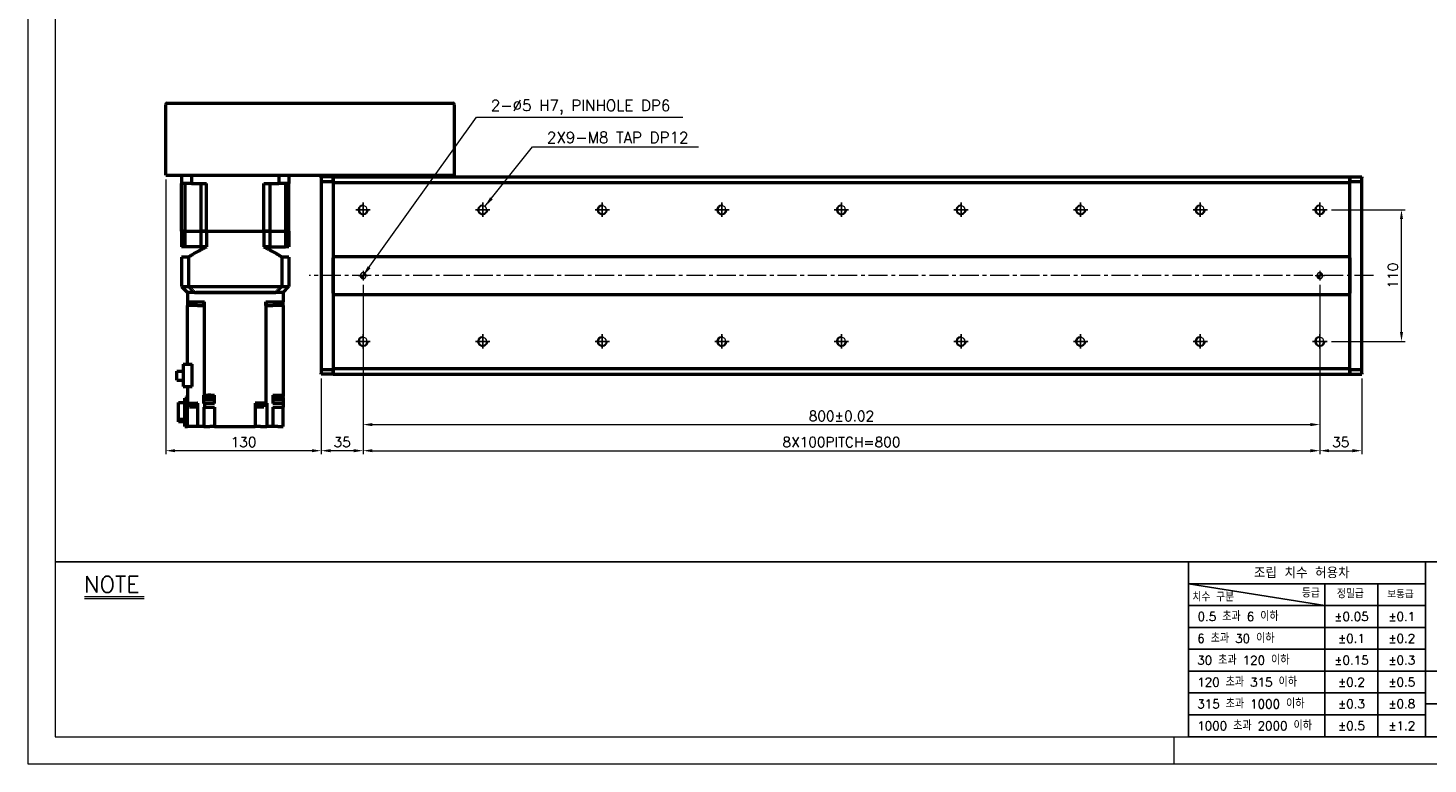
# Model space of a CAD drawing. Header units: millimetres. Extents: x 46891 to 50463, y 6223 to 9884.
# Tile 1 of 5: x 48547 to 49717, y 8529 to 9144. Entities that reach past the tile are written whole.
import ezdxf

# ---------------------------------------------------------------- set-up
doc = ezdxf.new("R2010")
doc.units = ezdxf.units.MM
doc.header["$LTSCALE"] = 0.5
doc.linetypes.add('CENTER', pattern=[50.8, 31.75, -6.35, 6.35, -6.35])
doc.layers.get('0').update_dxf_attribs({"lineweight": 20})
for name, color, linetype, lineweight in [('1', 1, 'CENTER', 13), ('4', 4, 'Continuous', 13), ('외형선(ISO)', 7, 'Continuous', 50)]:
    doc.layers.add(name, color=color, linetype=linetype, lineweight=lineweight)
for name, color, linetype in [('3', 3, 'Continuous'), ('C', 1, 'CENTER'), ('DIM', 4, 'Continuous')]:
    doc.layers.add(name, color=color, linetype=linetype)
doc.styles.add('DSR TEXT', font='romans.shx', dxfattribs={"bigfont": 'whgtxt.shx'})
doc.styles.get("Standard").update_dxf_attribs({"font": 'romans.shx', "bigfont": 'whgtxt.shx'})
doc.dimstyles.new('DSR', dxfattribs={"dimscale": 2, "dimtxt": 3, "dimasz": 3, "dimexe": 0.5, "dimexo": 0.5, "dimgap": 0.5, "dimtad": 1, "dimdsep": 46, "dimtxsty": 'Standard', "dimcen": 2.5, "dimclrd": 4, "dimclre": 4, "dimclrt": 2, "dimadec": 0, "dimazin": 2, "dimtfac": 1, "dimtmove": 0, "dimatfit": 3, "dimfxl": 0, "dimlwd": -1, "dimlwe": -1, "dimarcsym": 0})

# ---------------------------------------------------------------- blocks, each defined once
blk = doc.blocks.new('A$C13F00394')
for p, q in [((-202.34, 25.67), (-191.42, 25.67)), ((-202.34, 25.3), (-191.42, 25.3))]:
    blk.add_line(p, q)
at = {"layer": '3'}
for p, q in [((0, 32), (-207.68, 32)), ((0, 32), (202.32, 32)), ((0, 32), (0, 0)), ((43.43, 32), (43.43, 0)), ((0, 28), (25, 24)), ((43.43, 28), (0, 28)), ((25, 28), (25, 0)), ((34.7, 28), (34.7, 0)), ((43.43, 24), (0, 24)), ((43.43, 20), (0, 20)), ((43.43, 16), (0, 16)), ((0, 12), (129.32, 12)), ((43.43, 8), (0, 8)), ((97.32, 6), (43.43, 6)), ((43.43, 4), (0, 4)), ((0, 0), (202.32, 0))]:
    blk.add_line(p, q, dxfattribs=at)
at = {"color": 0, "style": 'DSR TEXT'}
for s, height, p in [('조립 치수 허용차', 2, (11.97, 29.02)), ('치수 구분', 1.5, (0.69, 24.78)), ('등급', 1.5, (20.77, 25.52)), ('정밀급', 1.5, (27.18, 25.37)), ('보통급', 1.3, (36.41, 25.38)), (' 0.5 초과 6 이하', 1.6, (0.56, 21.19)), (' 6 초과 30 이하', 1.6, (0.49, 17.19)), (' 30 초과 120 이하', 1.6, (0.49, 13.19)), (' 120 초과 315 이하', 1.6, (0.49, 9.19)), (' 315 초과 1000 이하', 1.6, (0.49, 5.19)), (' 1000 초과 2000 이하', 1.6, (0.49, 1.19))]:
    blk.add_text(s, height=height, dxfattribs=at).set_placement(p)
at = {"color": 0, "char_height": 1.6, "attachment_point": 5, "style": 'DSR TEXT'}
for s, insert in [('%%P0.05', (29.85, 22)), ('%%P0.1', (39.07, 22)), ('%%P0.1', (29.85, 18)), ('%%P0.2', (39.07, 18)), ('%%P0.15', (29.85, 14)), ('%%P0.3', (39.07, 14)), ('%%P0.2', (29.85, 10)), ('%%P0.5', (39.07, 10)), ('%%P0.3', (29.85, 6)), ('%%P0.8', (39.07, 6)), ('%%P0.5', (29.85, 2)), ('%%P1.2', (39.07, 2))]:
    blk.add_mtext(s, dxfattribs=dict(at, insert=insert))
at = {"layer": '4', "color": 0, "style": 'DSR TEXT'}
blk.add_text('NOTE', height=3, dxfattribs=at).set_placement((-202.39, 26.38))
blk = doc.blocks.new('A$C1C1952E1')
at = {"color": 1}
blk.add_lwpolyline([(0, 0), (420, 0), (420, 297), (0, 297)], close=True, dxfattribs=at)
at = {"color": 3}
blk.add_lwpolyline([(5, 5), (415, 5), (415, 292), (5, 292)], close=True, dxfattribs=at)
blk = doc.blocks.new('A$C33E56CC6')
h = blk.add_hatch()
h.set_pattern_fill('ANSI31', color=256, style=0)
h.set_pattern_definition([(45, (-7065.45672, -6508.5399), (-0.0883883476, 0.0883883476), [])])
h.paths.add_polyline_path([(4, 6.5, 0.414214), (1.5, 4), (4, 4)])
h.paths.add_polyline_path([(6.5, 4), (4, 4), (4, 1.5, 0.414214)])
blk.add_circle((4, 4), 2.5)
at = {"layer": '1'}
for p, q in [((0, 4), (8, 4)), ((4, 0), (4, 8))]:
    blk.add_line(p, q, dxfattribs=at)
blk = doc.blocks.new('tap8')
blk.add_circle((0, 0), 3.4)
at = {"layer": 'C', "color": 1, "linetype": 'CENTER'}
for p, q in [((-6, 0), (6, 0)), ((0, -6), (0, 6))]:
    blk.add_line(p, q, dxfattribs=at)
at = {"layer": 'DIM', "color": 3}
blk.add_arc((0, 0), 4, 263.8455, 189.4314, dxfattribs=at)
blk = doc.blocks.new('*D151')
at = {"color": 1, "linetype": 'ByBlock'}
for p, q in [((48826.9, 8872.5), (48826.9, 8787.8)), ((48791.9, 8851), (48791.9, 8787.8)), ((48819.1, 8790.8), (48799.7, 8790.8))]:
    blk.add_line(p, q, dxfattribs=at)
at = {"color": 1}
for points in [[(48799.7, 8792.1), (48799.7, 8789.5), (48791.9, 8790.8)], [(48819.1, 8792.1), (48819.1, 8789.5), (48826.9, 8790.8)]]:
    blk.add_solid(points, dxfattribs=at)
at = {"layer": 'Defpoints', "color": 0}
for p in [(48826.9, 8876.1), (48791.9, 8854.6), (48791.9, 8790.8)]:
    blk.add_point(p, dxfattribs=at)
at = {"color": 3, "insert": (48809.4, 8798), "char_height": 8.4, "attachment_point": 5, "style": 'DSR TEXT'}
blk.add_mtext('35', dxfattribs=at)
blk = doc.blocks.new('*D152')
at = {"color": 1, "linetype": 'ByBlock'}
for p, q in [((48826.9, 8872.5), (48826.9, 8787.8)), ((49626.9, 8872.5), (49626.9, 8787.8)), ((48834.7, 8790.8), (49619.1, 8790.8))]:
    blk.add_line(p, q, dxfattribs=at)
at = {"color": 1}
for points in [[(48834.7, 8792.1), (48834.7, 8789.5), (48826.9, 8790.8)], [(49619.1, 8792.1), (49619.1, 8789.5), (49626.9, 8790.8)]]:
    blk.add_solid(points, dxfattribs=at)
at = {"layer": 'Defpoints', "color": 0}
for p in [(48826.9, 8876.1), (49626.9, 8876.1), (49626.9, 8790.8)]:
    blk.add_point(p, dxfattribs=at)
at = {"color": 3, "insert": (49226.9, 8798), "char_height": 8.4, "attachment_point": 5, "style": 'DSR TEXT'}
blk.add_mtext('8X100PITCH=800', dxfattribs=at)
blk = doc.blocks.new('*D153')
at = {"color": 1, "linetype": 'ByBlock'}
for p, q in [((49626.9, 8872.5), (49626.9, 8787.8)), ((49661.9, 8851), (49661.9, 8787.8)), ((49634.7, 8790.8), (49654.1, 8790.8))]:
    blk.add_line(p, q, dxfattribs=at)
at = {"color": 1}
for points in [[(49634.7, 8792.1), (49634.7, 8789.5), (49626.9, 8790.8)], [(49654.1, 8792.1), (49654.1, 8789.5), (49661.9, 8790.8)]]:
    blk.add_solid(points, dxfattribs=at)
at = {"layer": 'Defpoints', "color": 0}
for p in [(49626.9, 8876.1), (49661.9, 8854.6), (49661.9, 8790.8)]:
    blk.add_point(p, dxfattribs=at)
at = {"color": 3, "insert": (49644.4, 8798), "char_height": 8.4, "attachment_point": 5, "style": 'DSR TEXT'}
blk.add_mtext('35', dxfattribs=at)
blk = doc.blocks.new('*D154')
at = {"color": 1, "linetype": 'ByBlock'}
for p, q in [((48826.9, 8929.5), (48826.9, 8809.6)), ((49626.9, 8929.5), (49626.9, 8809.6)), ((48834.7, 8812.6), (49619.1, 8812.6))]:
    blk.add_line(p, q, dxfattribs=at)
at = {"color": 1}
for points in [[(48834.7, 8813.9), (48834.7, 8811.3), (48826.9, 8812.6)], [(49619.1, 8813.9), (49619.1, 8811.3), (49626.9, 8812.6)]]:
    blk.add_solid(points, dxfattribs=at)
at = {"layer": 'Defpoints', "color": 0}
for p in [(48826.9, 8933.1), (49626.9, 8933.1), (49626.9, 8812.6)]:
    blk.add_point(p, dxfattribs=at)
at = {"color": 3, "insert": (49226.9, 8819.8), "char_height": 8.4, "attachment_point": 5, "style": 'DSR TEXT'}
blk.add_mtext('800%%P0.02', dxfattribs=at)
blk = doc.blocks.new('*D155')
at = {"color": 1, "linetype": 'ByBlock'}
for p, q in [((48661.9, 9017.5), (48661.9, 8787.8)), ((48791.9, 8851), (48791.9, 8787.8)), ((48784.1, 8790.8), (48669.7, 8790.8))]:
    blk.add_line(p, q, dxfattribs=at)
at = {"color": 1}
for points in [[(48669.7, 8792.1), (48669.7, 8789.5), (48661.9, 8790.8)], [(48784.1, 8792.1), (48784.1, 8789.5), (48791.9, 8790.8)]]:
    blk.add_solid(points, dxfattribs=at)
at = {"layer": 'Defpoints', "color": 0}
for p in [(48661.9, 9021.1), (48791.9, 8854.6), (48661.9, 8790.8)]:
    blk.add_point(p, dxfattribs=at)
at = {"color": 3, "insert": (48726.9, 8798), "char_height": 8.4, "attachment_point": 5, "style": 'DSR TEXT'}
blk.add_mtext('130', dxfattribs=at)
blk = doc.blocks.new('*D156')
at = {"color": 1, "linetype": 'ByBlock'}
for p, q in [((49636.6, 8992.1), (49698.2, 8992.1)), ((49695.2, 8889.9), (49695.2, 8984.3)), ((49636.6, 8882.1), (49698.2, 8882.1))]:
    blk.add_line(p, q, dxfattribs=at)
at = {"color": 1}
for points in [[(49693.9, 8984.3), (49696.5, 8984.3), (49695.2, 8992.1)], [(49693.9, 8889.9), (49696.5, 8889.9), (49695.2, 8882.1)]]:
    blk.add_solid(points, dxfattribs=at)
at = {"layer": 'Defpoints', "color": 0}
for p in [(49633, 8992.1), (49695.2, 8992.1), (49633, 8882.1)]:
    blk.add_point(p, dxfattribs=at)
at = {"color": 3, "insert": (49688, 8937.1), "char_height": 8.4, "attachment_point": 5, "rotation": 90, "style": 'DSR TEXT'}
blk.add_mtext('110', dxfattribs=at)

msp = doc.modelspace()

# ---------------------------------------------------------------- linework, layer by layer
at = {"color": 1}
msp.add_line((49504.90132, 8551.81052), (49504.90132, 8528.99552), dxfattribs=at)
at = {"layer": '1'}
msp.add_line((49671.91565, 8937.11767), (48781.91565, 8937.11767), dxfattribs=at)
at = {"layer": '3'}
msp.add_line((49517.14175, 8551.81052), (50440.31632, 8551.81052), dxfattribs=at)
at = {"layer": '외형선(ISO)'}
for p, q in [((48661.91565, 9021.11767), (48661.91565, 9080.11767)), ((48662.91565, 9081.11767), (48901.91565, 9081.11767)), ((48902.91565, 9080.11767), (48902.91565, 9021.11767)), ((48661.91565, 9021.11767), (48662.91565, 9021.11767)), ((48662.91565, 9021.11767), (48901.91565, 9021.11767)), ((48674.91565, 9021.11767), (48674.91565, 9014.11767)), ((48683.3233, 9021.11767), (48683.3233, 9014.11767)), ((48756.508, 9021.11767), (48756.508, 9014.11767)), ((48764.91565, 9021.11767), (48764.91565, 9014.11767)), ((48791.91565, 9018.73899), (48791.91565, 9019.61767)), ((48801.91565, 9019.61767), (48791.91565, 9019.61767)), ((48791.91565, 9018.73899), (48791.91565, 9015.61767)), ((48801.91565, 9015.61767), (48791.91565, 9015.61767)), ((48791.91565, 9015.61767), (48791.91565, 8858.61767)), ((48801.91565, 9021.11767), (48801.91565, 9019.61767)), ((48801.91565, 9018.73899), (48801.91565, 9019.61767)), ((48801.91565, 9019.61767), (49651.91565, 9019.61767)), ((48801.91565, 9019.61767), (48801.91565, 9018.73899)), ((48801.91565, 9018.73899), (48801.91565, 9014.61767)), ((48801.91565, 9015.61767), (48801.91565, 9018.73899)), ((48801.91565, 9014.61767), (48801.91565, 8953.11767)), ((49651.91565, 9014.61767), (48801.91565, 9014.61767)), ((48901.91565, 9021.11767), (48901.91565, 9019.61767)), ((48901.91565, 9021.11767), (48902.91565, 9021.11767)), ((49651.91565, 9019.61767), (49651.91565, 9018.73899)), ((49651.91565, 9019.61767), (49661.91565, 9019.61767)), ((49651.91565, 9018.73899), (49651.91565, 9019.61767)), ((49651.91565, 9014.61767), (49651.91565, 9018.73899)), ((49651.91565, 9018.73899), (49651.91565, 9015.61767)), ((49661.91565, 9015.61767), (49651.91565, 9015.61767)), ((49651.91565, 8953.11767), (49651.91565, 9014.61767)), ((49661.91565, 9019.61767), (49661.91565, 9018.73899)), ((49661.91565, 9015.61767), (49661.91565, 9018.73899)), ((49661.91565, 8858.61767), (49661.91565, 9015.61767)), ((48683.3233, 9014.11767), (48674.91565, 9014.11767)), ((48674.91565, 8974.11767), (48674.91565, 9014.11767)), ((48677.86343, 9014.11767), (48677.86343, 8974.11767)), ((48683.3233, 9014.11767), (48695.91565, 9014.11767)), ((48691.06065, 9014.11767), (48691.06065, 8974.11767)), ((48695.91565, 8974.11767), (48695.91565, 9014.11767)), ((48743.91565, 9014.11767), (48756.508, 9014.11767)), ((48743.91565, 8974.11767), (48743.91565, 9014.11767)), ((48748.77065, 9014.11767), (48748.77065, 8974.11767)), ((48764.91565, 9014.11767), (48756.508, 9014.11767)), ((48761.96787, 9014.11767), (48761.96787, 8974.11767)), ((48764.91565, 8974.11767), (48764.91565, 9014.11767)), ((48674.91565, 8974.11767), (48677.86343, 8974.11767)), ((48677.86343, 8974.11767), (48674.91565, 8974.11767)), ((48674.91565, 8974.11767), (48674.91565, 8961.11767)), ((48677.86343, 8974.11767), (48684.56065, 8974.11767)), ((48677.86343, 8974.11767), (48684.56065, 8974.11767)), ((48677.86343, 8974.11767), (48677.86343, 8961.11767)), ((48684.56065, 8974.11767), (48691.06065, 8974.11767)), ((48684.56065, 8974.11767), (48691.06065, 8974.11767)), ((48691.06065, 8974.11767), (48695.91565, 8974.11767)), ((48695.91565, 8974.11767), (48691.06065, 8974.11767)), ((48691.06065, 8974.11767), (48691.06065, 8961.11767)), ((48695.91565, 8974.11767), (48743.91565, 8974.11767)), ((48695.91565, 8974.11767), (48743.91565, 8974.11767)), ((48695.91565, 8974.11767), (48695.91565, 8961.11767)), ((48743.91565, 8974.11767), (48748.77065, 8974.11767)), ((48748.77065, 8974.11767), (48743.91565, 8974.11767)), ((48743.91565, 8974.11767), (48743.91565, 8961.11767)), ((48748.77065, 8974.11767), (48755.27065, 8974.11767)), ((48748.77065, 8974.11767), (48755.27065, 8974.11767)), ((48748.77065, 8974.11767), (48748.77065, 8961.11767)), ((48755.27065, 8974.11767), (48761.96787, 8974.11767)), ((48755.27065, 8974.11767), (48761.96787, 8974.11767)), ((48761.96787, 8974.11767), (48764.91565, 8974.11767)), ((48764.91565, 8974.11767), (48761.96787, 8974.11767)), ((48761.96787, 8974.11767), (48761.96787, 8961.11767)), ((48764.91565, 8974.11767), (48764.91565, 8961.11767)), ((48677.86343, 8961.11767), (48674.91565, 8961.11767)), ((48691.06065, 8961.11767), (48677.86343, 8961.11767)), ((48695.91565, 8961.11767), (48691.06065, 8961.11767)), ((48748.77065, 8961.11767), (48743.91565, 8961.11767)), ((48748.77065, 8961.11767), (48761.96787, 8961.11767)), ((48764.91565, 8961.11767), (48761.96787, 8961.11767)), ((48680.91305, 8952.56767), (48674.91565, 8952.56767)), ((48674.91565, 8952.56767), (48674.91565, 8928.11767)), ((48680.91305, 8952.56767), (48680.91305, 8928.11767)), ((48764.91565, 8952.56767), (48758.91825, 8952.56767)), ((48758.91825, 8952.56767), (48758.91825, 8928.11767)), ((48764.91565, 8952.56767), (48764.91565, 8928.11767)), ((48801.91565, 8953.11767), (48801.91565, 8952.26412)), ((48801.91565, 8953.11767), (49651.91565, 8953.11767)), ((48801.91565, 8952.26412), (48801.91565, 8951.91056)), ((48801.91565, 8951.91056), (48801.91565, 8922.32478)), ((48801.91565, 8922.32478), (48801.91565, 8951.91056)), ((49651.91565, 8952.26412), (49651.91565, 8953.11767)), ((49651.91565, 8951.91056), (49651.91565, 8952.26412)), ((49651.91565, 8922.32478), (49651.91565, 8951.91056)), ((49651.91565, 8951.91056), (49651.91565, 8922.32478)), ((48674.91565, 8928.11767), (48680.91305, 8928.11767)), ((48674.91565, 8928.11767), (48679.91565, 8923.11767)), ((48679.91565, 8923.11767), (48679.91565, 8915.11767)), ((48679.91565, 8923.11767), (48680.00374, 8923.11767)), ((48685.80862, 8923.11767), (48680.00374, 8923.11767)), ((48680.91305, 8928.11767), (48758.91825, 8928.11767)), ((48685.80862, 8923.11767), (48685.91197, 8923.11767)), ((48685.91197, 8923.11767), (48753.91933, 8923.11767)), ((48752.91565, 8923.11767), (48686.91565, 8923.11767)), ((48754.02268, 8923.11767), (48753.91933, 8923.11767)), ((48759.82756, 8923.11767), (48754.02268, 8923.11767)), ((48758.91825, 8928.11767), (48764.91565, 8928.11767)), ((48759.91565, 8923.11767), (48759.82756, 8923.11767)), ((48759.91565, 8923.11767), (48764.91565, 8928.11767)), ((48759.91565, 8923.11767), (48759.91565, 8915.11767)), ((48801.91565, 8922.32478), (48801.91565, 8921.97122)), ((48801.91565, 8921.97122), (48801.91565, 8921.11767)), ((48801.91565, 8921.11767), (48801.91565, 8859.61767)), ((49651.91565, 8921.11767), (48801.91565, 8921.11767)), ((49651.91565, 8921.97122), (49651.91565, 8922.32478)), ((49651.91565, 8921.11767), (49651.91565, 8921.97122)), ((49651.91565, 8859.61767), (49651.91565, 8921.11767)), ((48679.91565, 8915.11767), (48679.91565, 8912.11767)), ((48679.91565, 8915.11767), (48686.91565, 8915.11767)), ((48688.4718, 8912.11767), (48679.91565, 8912.11767)), ((48679.91565, 8863.01767), (48679.91565, 8912.11767)), ((48685.05137, 8912.11767), (48685.05137, 8915.11767)), ((48686.91565, 8915.11767), (48694.25808, 8915.11767)), ((48688.4718, 8912.11767), (48693.58298, 8912.11767)), ((48694.24946, 8912.11767), (48693.58298, 8912.11767)), ((48693.83877, 8912.11767), (48693.83877, 8915.11767)), ((48694.25808, 8912.11767), (48694.24946, 8912.11767)), ((48694.24946, 8837.11767), (48694.24946, 8912.11767)), ((48694.25808, 8912.11767), (48694.25808, 8915.11767)), ((48745.57322, 8915.11767), (48752.91565, 8915.11767)), ((48745.57322, 8912.11767), (48745.57322, 8915.11767)), ((48745.58184, 8912.11767), (48745.57322, 8912.11767)), ((48746.24832, 8912.11767), (48745.58184, 8912.11767)), ((48745.58184, 8912.11767), (48745.58184, 8830.61767)), ((48745.99253, 8912.11767), (48745.99253, 8915.11767)), ((48746.24832, 8912.11767), (48751.3595, 8912.11767)), ((48759.91565, 8912.11767), (48751.3595, 8912.11767)), ((48752.91565, 8915.11767), (48759.91565, 8915.11767)), ((48754.77993, 8912.11767), (48754.77993, 8915.11767)), ((48759.91565, 8912.11767), (48759.91565, 8915.11767)), ((48759.91565, 8912.11767), (48759.91565, 8837.11767)), ((48676.51565, 8863.01767), (48683.9442, 8863.01767)), ((48676.51565, 8863.01767), (48676.51565, 8844.46767)), ((48683.9442, 8844.46767), (48683.9442, 8863.01767)), ((48671.11565, 8849.79267), (48671.11565, 8857.24267)), ((48671.11565, 8857.24267), (48676.51565, 8857.24267)), ((48791.91565, 8858.61767), (48801.91565, 8858.61767)), ((48791.91565, 8858.61767), (48791.91565, 8855.49635)), ((48791.91565, 8854.61767), (48791.91565, 8855.49635)), ((48801.91565, 8854.61767), (48791.91565, 8854.61767)), ((48801.91565, 8859.61767), (48801.91565, 8855.49635)), ((48801.91565, 8859.61767), (49651.91565, 8859.61767)), ((48801.91565, 8855.49635), (48801.91565, 8858.61767)), ((48801.91565, 8854.61767), (48801.91565, 8855.49635)), ((48801.91565, 8855.49635), (48801.91565, 8854.61767)), ((48801.91565, 8854.61767), (49651.91565, 8854.61767)), ((49651.91565, 8855.49635), (49651.91565, 8859.61767)), ((49651.91565, 8858.61767), (49661.91565, 8858.61767)), ((49651.91565, 8858.61767), (49651.91565, 8855.49635)), ((49651.91565, 8855.49635), (49651.91565, 8854.61767)), ((49651.91565, 8854.61767), (49651.91565, 8855.49635)), ((49651.91565, 8854.61767), (49661.91565, 8854.61767)), ((49661.91565, 8855.49635), (49661.91565, 8858.61767)), ((49661.91565, 8855.49635), (49661.91565, 8854.61767)), ((48671.11565, 8849.79267), (48676.51565, 8849.79267)), ((48676.51565, 8844.46767), (48683.9442, 8844.46767)), ((48679.91565, 8844.46767), (48679.91565, 8830.61767)), ((48672.41565, 8817.1276), (48672.41565, 8831.02325)), ((48672.41565, 8831.02325), (48677.91565, 8831.02325)), ((48677.91565, 8811.11767), (48677.91565, 8834.61767)), ((48677.91565, 8834.61767), (48679.91565, 8834.61767)), ((48679.91565, 8837.11767), (48679.69575, 8837.11767)), ((48679.69575, 8837.11767), (48679.69575, 8836.11767)), ((48679.69575, 8836.11767), (48679.91565, 8836.11767)), ((48679.91565, 8811.11767), (48679.91565, 8830.61767)), ((48679.91565, 8830.61767), (48688.4718, 8830.61767)), ((48681.35471, 8830.11767), (48681.35471, 8830.61767)), ((48681.35471, 8830.11767), (48687.35471, 8830.11767)), ((48681.40471, 8829.41767), (48681.40471, 8830.11767)), ((48681.40471, 8829.41767), (48687.30471, 8829.41767)), ((48681.60471, 8827.41767), (48681.60471, 8829.41767)), ((48681.60471, 8827.41767), (48687.10471, 8827.41767)), ((48687.10471, 8827.41767), (48687.10471, 8829.41767)), ((48687.30471, 8829.41767), (48687.30471, 8830.11767)), ((48687.35471, 8830.11767), (48687.35471, 8830.61767)), ((48688.81565, 8830.61767), (48688.4718, 8830.61767)), ((48688.81565, 8811.11767), (48688.81565, 8830.61767)), ((48693.59102, 8837.11767), (48694.24946, 8837.11767)), ((48693.59102, 8835.11767), (48693.59102, 8837.11767)), ((48693.59371, 8835.11767), (48693.59102, 8835.11767)), ((48693.59371, 8830.11767), (48693.59371, 8835.11767)), ((48694.70503, 8835.11767), (48693.59371, 8835.11767)), ((48694.24946, 8830.11767), (48693.59371, 8830.11767)), ((48693.59371, 8827.11767), (48694.24946, 8827.11767)), ((48693.59371, 8827.11767), (48693.59371, 8811.11767)), ((48694.24946, 8837.11767), (48696.93111, 8837.11767)), ((48694.24946, 8830.11767), (48694.24946, 8827.11767)), ((48702.71565, 8830.11767), (48694.24946, 8830.11767)), ((48694.24946, 8827.11767), (48702.71565, 8827.11767)), ((48694.40503, 8837.11767), (48694.40503, 8836.11767)), ((48694.40503, 8836.11767), (48702.00503, 8836.11767)), ((48694.70503, 8836.11767), (48694.70503, 8833.51767)), ((48694.70503, 8833.51767), (48701.70503, 8833.51767)), ((48699.47896, 8837.11767), (48696.93111, 8837.11767)), ((48699.47896, 8837.11767), (48702.71708, 8837.11767)), ((48701.70503, 8836.11767), (48701.70503, 8833.51767)), ((48701.70503, 8835.11767), (48702.71565, 8835.11767)), ((48702.00503, 8837.11767), (48702.00503, 8836.11767)), ((48702.71565, 8830.11767), (48702.71565, 8835.11767)), ((48702.71708, 8835.11767), (48702.71565, 8835.11767)), ((48702.71565, 8827.11767), (48702.71565, 8811.11767)), ((48702.71708, 8835.11767), (48702.71708, 8837.11767)), ((48745.58184, 8830.61767), (48736.61565, 8830.61767)), ((48736.61565, 8830.61767), (48736.61565, 8811.11767)), ((48738.11422, 8830.11767), (48738.11422, 8830.61767)), ((48738.11422, 8830.11767), (48744.11422, 8830.11767)), ((48738.16422, 8829.41767), (48738.16422, 8830.11767)), ((48738.16422, 8829.41767), (48744.06422, 8829.41767)), ((48738.36422, 8827.41767), (48738.36422, 8829.41767)), ((48738.36422, 8827.41767), (48743.86422, 8827.41767)), ((48743.86422, 8827.41767), (48743.86422, 8829.41767)), ((48744.06422, 8829.41767), (48744.06422, 8830.11767)), ((48744.11422, 8830.11767), (48744.11422, 8830.61767)), ((48745.58184, 8830.61767), (48746.24832, 8830.61767)), ((48746.28276, 8830.61767), (48746.24832, 8830.61767)), ((48746.28276, 8830.61767), (48746.28276, 8811.11767)), ((48751.47659, 8837.11767), (48759.91565, 8837.11767)), ((48751.47659, 8837.11767), (48751.47659, 8835.11767)), ((48751.51565, 8835.11767), (48751.47659, 8835.11767)), ((48751.51565, 8835.11767), (48751.51565, 8830.11767)), ((48751.51565, 8835.11767), (48752.83555, 8835.11767)), ((48759.91565, 8830.11767), (48751.51565, 8830.11767)), ((48751.51565, 8827.11767), (48759.91565, 8827.11767)), ((48751.51565, 8827.11767), (48751.51565, 8811.11767)), ((48752.53555, 8837.11767), (48752.53555, 8836.11767)), ((48752.53555, 8836.11767), (48760.13555, 8836.11767)), ((48752.83555, 8836.11767), (48752.83555, 8833.51767)), ((48752.83555, 8833.51767), (48759.83555, 8833.51767)), ((48759.83555, 8836.11767), (48759.83555, 8833.51767)), ((48759.91565, 8835.11767), (48759.83555, 8835.11767)), ((48760.13555, 8837.11767), (48759.91565, 8837.11767)), ((48759.91565, 8835.11767), (48759.91565, 8836.11767)), ((48759.91565, 8835.11767), (48759.91565, 8830.11767)), ((48759.91565, 8830.11767), (48759.91565, 8827.11767)), ((48759.91565, 8811.11767), (48759.91565, 8827.11767)), ((48760.13555, 8837.11767), (48760.13555, 8836.11767)), ((48672.41565, 8814.81209), (48672.41565, 8817.1276)), ((48672.41565, 8817.1276), (48677.91565, 8817.1276)), ((48677.91565, 8814.81209), (48672.41565, 8814.81209)), ((48677.91565, 8811.11767), (48679.91565, 8811.11767)), ((48684.31565, 8811.11767), (48679.91565, 8811.11767)), ((48688.81565, 8811.11767), (48684.31565, 8811.11767)), ((48693.58298, 8811.11767), (48688.81565, 8811.11767)), ((48693.58298, 8811.11767), (48693.59371, 8811.11767)), ((48693.59371, 8811.11767), (48698.71565, 8811.11767)), ((48702.71565, 8811.11767), (48698.71565, 8811.11767)), ((48702.71565, 8811.11767), (48736.61565, 8811.11767)), ((48741.11565, 8811.11767), (48736.61565, 8811.11767)), ((48741.11565, 8811.11767), (48746.28276, 8811.11767)), ((48751.3595, 8811.11767), (48746.28276, 8811.11767)), ((48751.3595, 8811.11767), (48751.51565, 8811.11767)), ((48755.51565, 8811.11767), (48751.51565, 8811.11767)), ((48755.51565, 8811.11767), (48759.91565, 8811.11767))]:
    msp.add_line(p, q, dxfattribs=at)
for centre, start, end in [((48662.91565, 9080.11767), 90, 180), ((48901.91565, 9080.11767), 0, 90)]:
    msp.add_arc(centre, 1, start, end, dxfattribs=at)
for points, weights in [([(48680.91305, 8952.56767), (48688.99451, 8957.86066), (48695.91565, 8961.11767)], [1.24342419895, 1.30973118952, 1.35416666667]), ([(48743.91565, 8961.11767), (48750.83679, 8957.86066), (48758.91825, 8952.56767)], [1.35416666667, 1.30973118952, 1.24342419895])]:
    msp.add_rational_spline(points, weights, degree=2, dxfattribs=at)
for points in [[(48685.91197, 8923.11767), (48685.36953, 8923.65977), (48684.27601, 8924.75295), (48682.60961, 8926.41975), (48681.48146, 8927.54872), (48680.91305, 8928.11767)], [(48758.91825, 8928.11767), (48758.34956, 8927.54844), (48757.22104, 8926.4191), (48755.55465, 8924.75231), (48754.46149, 8923.65949), (48753.91933, 8923.11767)]]:
    msp.add_open_spline(points, degree=3, dxfattribs=at)

# ---------------------------------------------------------------- block references
at = {"xscale": 4.563000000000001, "yscale": 4.563000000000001, "zscale": 4.563000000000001}
for name, p in [('A$C1C1952E1', (48546.67132, 8528.99552)), ('A$C13F00394', (49517.14175, 8551.81052))]:
    msp.add_blockref(name, p, dxfattribs=at)
at = {"xscale": -1}
for name, p, rotation in [('tap8', (48826.91565, 8992.11767), 90), ('tap8', (48926.91565, 8992.11767), 90), ('tap8', (49026.91565, 8992.11767), 90), ('tap8', (49126.91565, 8992.11767), 90), ('tap8', (49226.91565, 8992.11767), 90), ('tap8', (49326.91565, 8992.11767), 90), ('tap8', (49426.91565, 8992.11767), 90), ('tap8', (49526.91565, 8992.11767), 90), ('tap8', (49626.91565, 8992.11767), 90), ('A$C33E56CC6', (48822.91565, 8941.11767), 180), ('A$C33E56CC6', (49622.91565, 8941.11767), 180), ('tap8', (48826.91565, 8882.11767), 90), ('tap8', (48926.91565, 8882.11767), 90), ('tap8', (49026.91565, 8882.11767), 90), ('tap8', (49126.91565, 8882.11767), 90), ('tap8', (49226.91565, 8882.11767), 90), ('tap8', (49326.91565, 8882.11767), 90), ('tap8', (49426.91565, 8882.11767), 90), ('tap8', (49526.91565, 8882.11767), 90), ('tap8', (49626.91565, 8882.11767), 90)]:
    msp.add_blockref(name, p, dxfattribs=dict(at, rotation=rotation))

# ---------------------------------------------------------------- texts
at = {"color": 3, "char_height": 9.24, "attachment_point": 1, "style": 'DSR TEXT'}
for s, insert in [('2-%%C5 H7, PINHOLE DP6', (48933.69431, 9083.91422)), ('2X9-M8 TAP DP12', (48980.53296, 9057.13958))]:
    msp.add_mtext(s, dxfattribs=dict(at, insert=insert))

# ---------------------------------------------------------------- dimensions: what is measured, and where the dimension line sits
for base, p1, p2, picture, middle in [((48661.91565, 8790.80778), (48791.91565, 8854.61767), (48661.91565, 9021.11767), '*D155', (48726.91565, 8798.00778)), ((48791.91565, 8790.80778), (48826.91565, 8876.0707), (48791.91565, 8854.61767), '*D151', (48809.41565, 8798.00778)), ((49661.91565, 8790.80778), (49626.91565, 8876.0707), (49661.91565, 8854.61767), '*D153', (49644.41565, 8798.00778))]:
    dim = msp.add_linear_dim(base=base, p1=p1, p2=p2, dimstyle='DSR', override={"dimscale": 3, "dimtxt": 2.8, "dimasz": 2.600136, "dimexe": 1, "dimexo": 1.2, "dimgap": 1, "dimdec": 4, "dimtxsty": 'DSR TEXT', "dimclrd": 1, "dimclre": 1, "dimclrt": 3, "dimtdec": 4, "dimtix": 1})
    dim.commit()
    dim.dimension.update_dxf_attribs({"geometry": picture, "text_midpoint": middle})
dim = msp.add_linear_dim(base=(49695.19836, 8992.11767), p1=(49632.96262, 8882.11767), p2=(49632.96262, 8992.11767), angle=270, dimstyle='DSR', override={"dimscale": 3, "dimtxt": 2.8, "dimasz": 2.600136, "dimexe": 1, "dimexo": 1.2, "dimgap": 1, "dimdec": 4, "dimtxsty": 'DSR TEXT', "dimclrd": 1, "dimclre": 1, "dimclrt": 3, "dimtdec": 4, "dimtix": 1})
dim.commit()
dim.dimension.update_dxf_attribs({"geometry": '*D156', "text_midpoint": (49687.99836, 8937.11767)})
for base, p1, p2, text, picture, middle in [((49626.91565, 8812.6198), (48826.91565, 8933.11767), (49626.91565, 8933.11767), '<>%%P0.02', '*D154', (49226.91565, 8819.8198)), ((49626.91565, 8790.80778), (48826.91565, 8876.0707), (49626.91565, 8876.0707), '8X100PITCH=<>', '*D152', (49226.91565, 8798.00778))]:
    dim = msp.add_linear_dim(base=base, p1=p1, p2=p2, text=text, dimstyle='DSR', override={"dimscale": 3, "dimtxt": 2.8, "dimasz": 2.600136, "dimexe": 1, "dimexo": 1.2, "dimgap": 1, "dimdec": 4, "dimtxsty": 'DSR TEXT', "dimclrd": 1, "dimclre": 1, "dimclrt": 3, "dimtdec": 4, "dimtix": 1})
    dim.commit()
    dim.dimension.update_dxf_attribs({"geometry": picture, "text_midpoint": middle})

# ---------------------------------------------------------------- leaders
at = {"annotation_type": 0, "has_hookline": 1, "hookline_direction": 0}
for points, text_width in [([(48826.91565, 8937.11767), (48921.81386, 9069.61422), (48930.39431, 9069.61422)], 160.4625), ([(48928.78031, 8994.96074), (48968.65251, 9044.59958), (48977.23296, 9044.59958)], 126.775)]:
    msp.add_leader(points, dimstyle='DSR', override={"dimscale": 3.3, "dimtxt": 2.8, "dimasz": 2.600136, "dimexe": 1, "dimexo": 1.2, "dimgap": 1, "dimdec": 4, "dimtxsty": 'DSR TEXT', "dimclrd": 1, "dimclre": 1, "dimclrt": 3, "dimtdec": 4, "dimtix": 1}, dxfattribs=dict(at, text_width=text_width))

doc.saveas('drawing.dxf')
